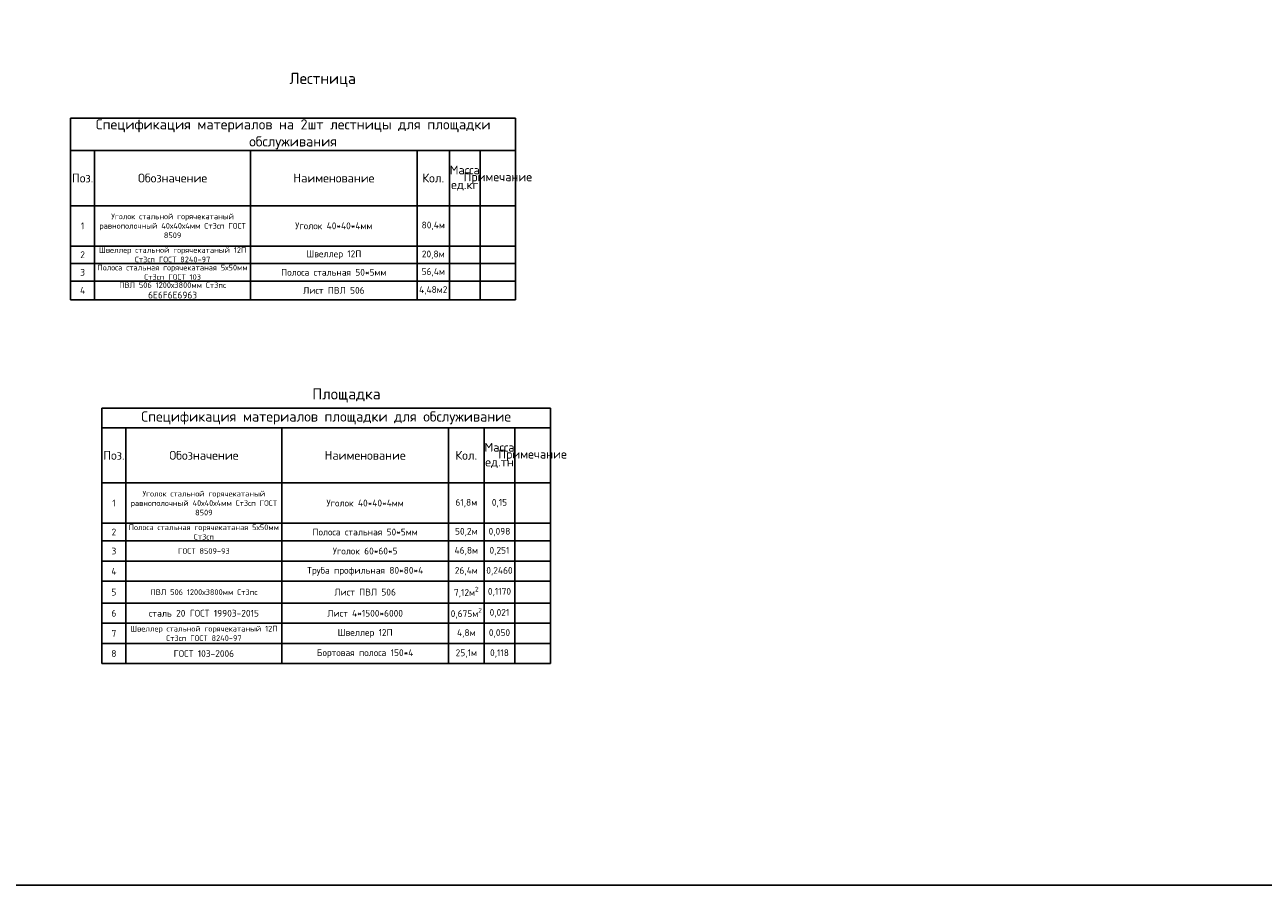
# Model space of a CAD drawing. Header units: millimetres. Extents: x -34827 to 118056, y 11959 to 116489.
# Tile 19 of 105: x -4010 to 29174, y 70410 to 93449. Entities that reach past the tile are written whole.
import ezdxf

# ---------------------------------------------------------------- set-up
doc = ezdxf.new("R2010")
doc.units = ezdxf.units.MM
doc.styles.get("Standard").update_dxf_attribs({"font": 'isocpeur.ttf'})
doc.styles.add('Геннадий 1000', font='isocpeur.ttf', dxfattribs={"height": 300})

# ---------------------------------------------------------------- blocks, each defined once
blk = doc.blocks.new('*T172')
at = {"color": 0, "linetype": 'ByBlock', "lineweight": -2, "transparency": 16777216}
for p, q in [((0, 0), (12014, 0)), ((0, 0), (0, -6844)), ((12014, 0), (12014, -6844)), ((0, -527), (12014, -527)), ((640, -527), (640, -6844)), ((4823, -527), (4823, -6844)), ((9281, -527), (9281, -6844)), ((10242, -527), (10242, -6844)), ((11060, -527), (11060, -6844)), ((0, -2005), (12014, -2005)), ((0, -3085), (12014, -3085)), ((0, -3555), (12014, -3555)), ((0, -4103), (12014, -4103)), ((0, -4635), (12014, -4635)), ((0, -5223), (12014, -5223)), ((0, -5764), (12014, -5764)), ((0, -6304), (12014, -6304)), ((0, -6844), (12014, -6844))]:
    blk.add_line(p, q, dxfattribs=at)
at = {"color": 0, "transparency": 16777216, "attachment_point": 5, "style": 'Геннадий 1000'}
for s, insert, char_height, width in [('Спецификация материалов площадки для обслуживание', (6007, -263), 273.8, 11958.91), ('Масса ед.тн', (10651, -1266), 237.29, 763.02), ('Поз.', (320, -1266), 237.3, 584.76), ('Обозначение', (2731, -1266), 237.29, 4128.31), ('Наименование', (7052, -1266), 237.29, 4403.27), ('Кол.', (9762, -1266), 237, 907), ('Примечание', (11537, -1266), 237.3, 898.74), ('{\\H0.83333x;\\C256;Уголок стальной горячекатаный равнополочный 40х40х4мм Ст3сп ГОСТ 8509}', (2731, -2545), 182, 4128.31), ('1', (320, -2545), 182, 584.76), ('Уголок 40*40*4мм', (7052, -2545), 182, 4403.27), ('0,15', (10651, -2545), 182, 763.02), ('2', (320, -3320), 182, 584.76), ('{\\H0.83333x;\\C256;Полоса стальная горячекатаная 5х50мм Ст3сп }', (2731, -3320), 182, 4128.31), ('Полоса стальная 50*5мм', (7052, -3320), 182, 4403.27), ('0,098', (10651, -3320), 182, 763.02), ('3', (320, -3829), 182, 584.76), ('{\\H0.83333x;\\C256;ГОСТ 8509-93}', (2731, -3829), 182, 4128.31), ('Уголок 60*60*5', (7052, -3829), 182, 4403.27), ('0,251', (10651, -3829), 182, 763.02), ('4', (320, -4369), 182, 584.76), ('Труба профильная 80*80*4', (7052, -4369), 182, 4403.27), ('26,4м', (9762, -4369), 182, 907), ('5', (320, -4929), 182, 584.76), ('{\\H0.83333x;\\C256;ПВЛ 506 1200х3800мм Ст3пс}', (2731, -4929), 182, 4128.31), ('Лист ПВЛ 506', (7052, -4929), 182, 4403.27), ('6', (320, -5494), 182, 584.76), ('сталь 20 ГОСТ 19903-2015', (2731, -5494), 182, 4128.31), ('Лист 4*1500*6000', (7052, -5494), 182, 4403.27), ('\\A1;0,675м{\\H0.7x;\\S2^ ;}', (9762, -5494), 182, 907), ('0,021', (10651, -5494), 182, 763.02), ('7', (320, -6034), 182, 584.76), ('{\\H0.83333x;\\C256;Швеллер стальной горячекатаный 12П Ст3сп ГОСТ 8240-97}', (2731, -6034), 182, 4128.31), ('Швеллер 12П', (7052, -6034), 182, 4403.27), ('4,8м', (9762, -6034), 182, 907), ('0,050', (10651, -6034), 182, 763.02), ('8', (320, -6574), 182, 584.76), ('ГОСТ 103-2006', (2731, -6574), 182, 4128.31), ('Бортовая полоса 150*4', (7052, -6574), 182, 4403.27), ('25,1м', (9762, -6574), 182, 907), ('0,118', (10651, -6574), 182, 763.02)]:
    blk.add_mtext(s, dxfattribs=dict(at, insert=insert, char_height=char_height, width=width))
at = {"color": 0, "transparency": 16777216, "char_height": 182, "attachment_point": 5}
for s, insert, width in [('61,8м', (9762, -2545), 907), ('50,2м', (9762, -3320), 907), ('46,8м', (9762, -3829), 907), ('0,2460', (10651, -4369), 763.02), ('\\A1;7,12м{\\H0.7x;\\S2^ ;}', (9762, -4929), 907), ('0,1170', (10651, -4929), 763.02)]:
    blk.add_mtext(s, dxfattribs=dict(at, insert=insert, width=width))
blk = doc.blocks.new('*T173')
at = {"color": 0, "linetype": 'ByBlock', "lineweight": -2, "transparency": 16777216}
for p, q in [((0, 0), (11922, 0)), ((0, 0), (0, -4864)), ((11922, 0), (11922, -4864)), ((0, -867), (11922, -867)), ((640, -867), (640, -4864)), ((4823, -867), (4823, -4864)), ((9281, -867), (9281, -4864)), ((10150, -867), (10150, -4864)), ((10968, -867), (10968, -4864)), ((0, -2346), (11922, -2346)), ((0, -3426), (11922, -3426)), ((0, -3895), (11922, -3895)), ((0, -4364), (11922, -4364)), ((0, -4864), (11922, -4864))]:
    blk.add_line(p, q, dxfattribs=at)
at = {"color": 0, "transparency": 16777216, "attachment_point": 5, "style": 'Геннадий 1000'}
for s, insert, char_height, width in [('Спецификация материалов на 2шт лестницы для площадки обслуживания', (5961, -434), 273.8, 11866.76), ('Масса ед.кг', (10559, -1606), 237.29, 763.02), ('Поз.', (320, -1606), 237.3, 584.76), ('Обозначение', (2731, -1606), 237.29, 4128.31), ('Наименование', (7052, -1606), 237.29, 4403.27), ('Кол.', (9715, -1606), 237.3, 814.85), ('Примечание', (11445, -1606), 237.3, 898.74), ('{\\H0.83333x;\\C256;Уголок стальной горячекатаный равнополочный 40х40х4мм Ст3сп ГОСТ 8509}', (2731, -2886), 182, 4128.31), ('1', (320, -2886), 182, 584.76), ('Уголок 40*40*4мм', (7052, -2886), 182, 4403.27), ('80,4м', (9715, -2886), 182, 814.85), ('2', (320, -3660), 182, 584.76), ('{\\H0.83333x;\\C256;Швеллер стальной горячекатаный 12П Ст3сп ГОСТ 8240-97}', (2731, -3660), 182, 4128.31), ('Швеллер 12П', (7052, -3660), 182, 4403.27), ('20,8м', (9715, -3660), 182, 814.85), ('{\\H0.83333x;\\C256;Полоса стальная горячекатаная 5х50мм Ст3сп ГОСТ 103}', (2731, -4130), 182, 4128.31), ('3', (320, -4130), 182, 584.76), ('Полоса стальная 50*5мм', (7052, -4130), 182, 4403.27), ('56,4м', (9715, -4130), 182, 814.85), ('4', (320, -4614), 182, 584.76), ('{\\H0.83333x;\\C256;ПВЛ 506 1200х3800мм Ст3пс\\fTimes New Roman|b0|i0|c204|p18;\\P\\fISOCPEUR|b0|i0|c204|p34;\\H1.2x;6E6F6E6963}', (2731, -4614), 182, 4128.31), ('Лист ПВЛ 506', (7052, -4614), 182, 4403.27), ('4,48м2', (9715, -4614), 182, 814.85)]:
    blk.add_mtext(s, dxfattribs=dict(at, insert=insert, char_height=char_height, width=width))

msp = doc.modelspace()

# ---------------------------------------------------------------- linework, layer by layer
msp.add_lwpolyline([(-34826.515, 70409.7282), (118056.4579, 70409.7282), (118056.4579, 116489.1868), (-34826.515, 116489.1868)], close=True)

# ---------------------------------------------------------------- block references
for name, p in [('*T173', (-2780.0894, 90951.6591)), ('*T172', (-1941.5225, 83186.5437))]:
    msp.add_blockref(name, p)

# ---------------------------------------------------------------- texts
at = {"char_height": 300, "attachment_point": 1, "style": 'Геннадий 1000'}
for s, insert in [('Лестница', (3082.5457, 92164.8519)), ('Площадка', (3694.7423, 83715.7876))]:
    msp.add_mtext_dynamic_manual_height_columns(s, width=1680.808165, gutter_width=15, heights=[0], dxfattribs=dict(at, insert=insert))

doc.saveas('drawing.dxf')
